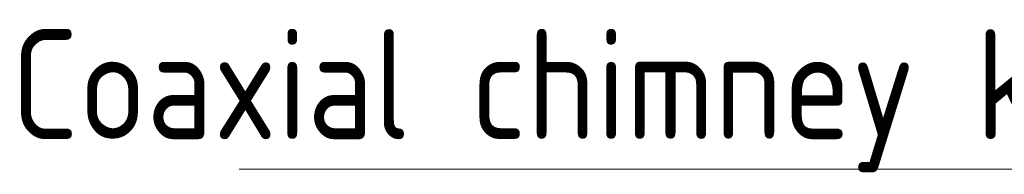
# Model space of a CAD drawing. Header units: millimetres. Extents: x 19459 to 41104, y 2709 to 43059.
# Tile 2 of 43: x 19459 to 20580, y 36805 to 36981. Entities that reach past the tile are written whole.
import ezdxf

# ---------------------------------------------------------------- set-up
doc = ezdxf.new("R2010")
doc.units = ezdxf.units.MM
doc.layers.add('M-EQPM-___-IDEN', color=50, linetype='Continuous', lineweight=20)
doc.styles.add('GOST Common', font='GOST_Common.ttf', dxfattribs={"width": 0.9, "height": 125})

# ---------------------------------------------------------------- blocks, each defined once
blk = doc.blocks.new('ADSK_M_Оборудование - ADSK_Наименование_25-431939-В_Этаж 01_Вентиляция')
at = {"layer": 'M-EQPM-___-IDEN'}
blk.add_line((-12.5, 0), (12.5, 0), dxfattribs=at)

msp = doc.modelspace()

# ---------------------------------------------------------------- block references
at = {"layer": 'M-EQPM-___-IDEN', "xscale": 49.99999999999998, "yscale": 49.99999999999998, "zscale": 49.99999999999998}
msp.add_blockref('ADSK_M_Оборудование - ADSK_Наименование_25-431939-В_Этаж 01_Вентиляция', (20334, 36811.1), dxfattribs=at)

# ---------------------------------------------------------------- texts
at = {"layer": 'M-EQPM-___-IDEN', "lineweight": 9, "insert": (19449.1, 36970), "char_height": 125, "width": 2132.088, "attachment_point": 1, "style": 'GOST Common'}
msp.add_mtext('Coaxial chimney kit 60/100', dxfattribs=at)

doc.saveas('drawing.dxf')
